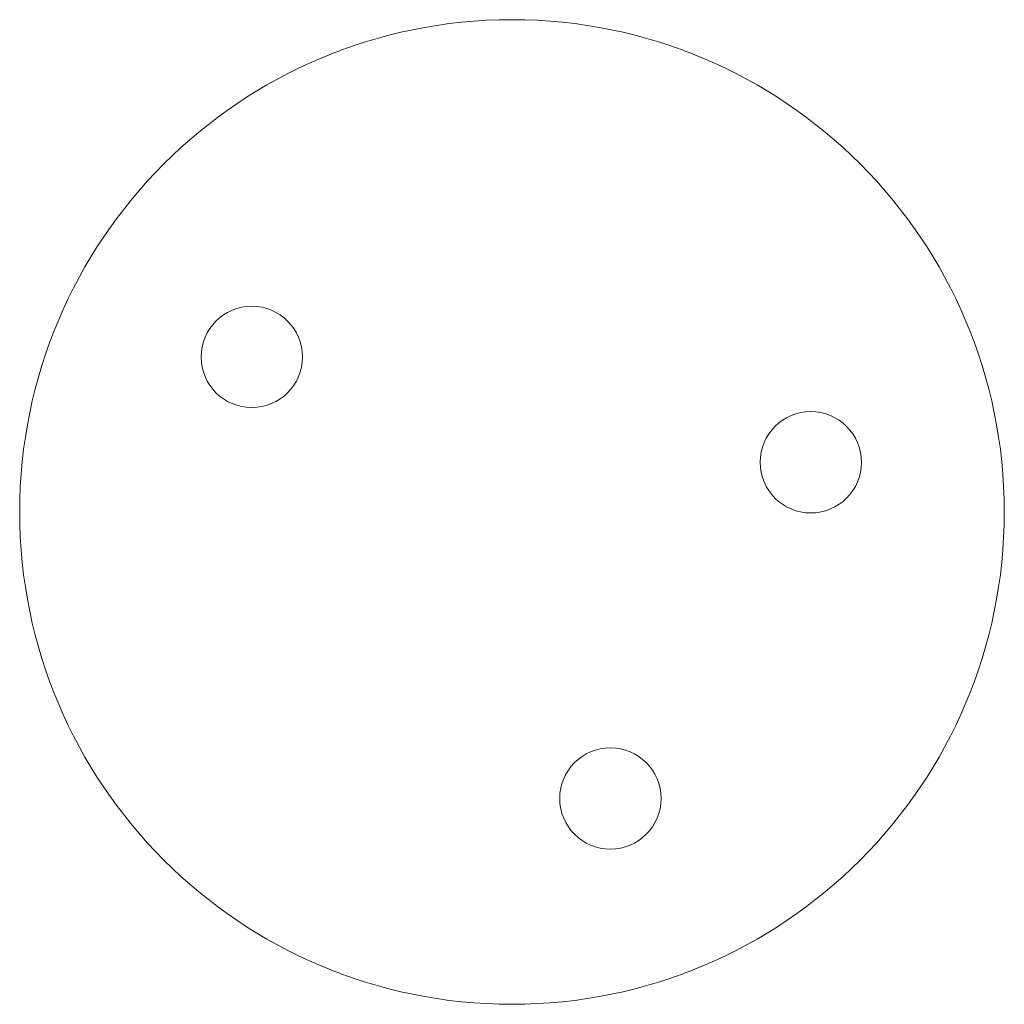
# Model space of a CAD drawing. Header units: inches. Extents: x 0.97 to 9.47, y 0.55 to 9.05.
import ezdxf

# ---------------------------------------------------------------- set-up
doc = ezdxf.new("R2010")
doc.units = ezdxf.units.IN
doc.header["$MEASUREMENT"] = 0

msp = doc.modelspace()

# ---------------------------------------------------------------- linework, layer by layer
at = {"color": 7, "linetype": 'Continuous', "lineweight": 15}
for centre, radius in [((5.2189, 4.8018), 4.25), ((2.9728, 6.1407), 0.4375), ((7.7984, 5.2311), 0.4375), ((6.0682, 2.3286), 0.4375)]:
    msp.add_circle(centre, radius, dxfattribs=at)

doc.saveas('drawing.dxf')
